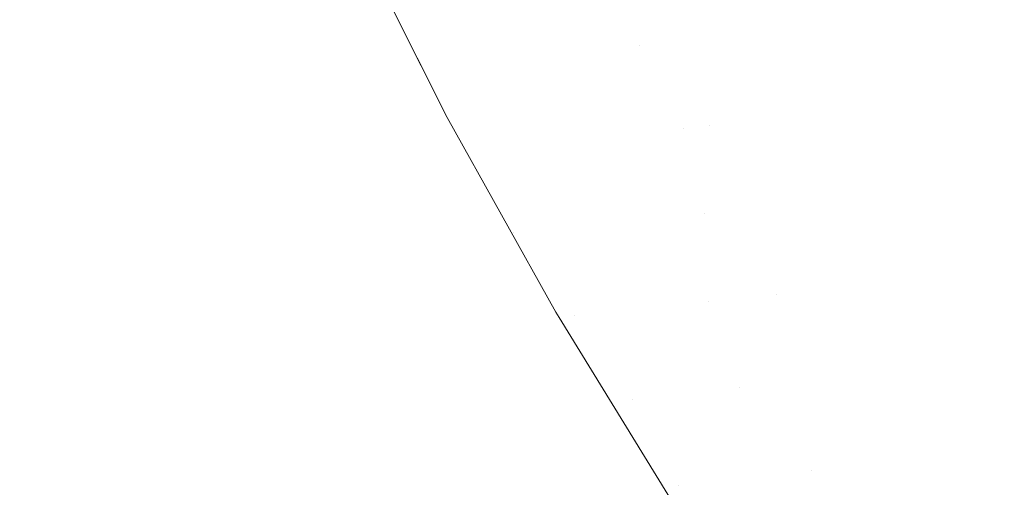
# Model space of a CAD drawing. Header units: centimetres. Extents: x -62 to 63, y 4 to 6.
# Tile 169 of 256: x -20.0045 to -19.9825, y 4.648 to 4.6585. Entities that reach past the tile are written whole.
import ezdxf

# ---------------------------------------------------------------- set-up
doc = ezdxf.new("R2010")
doc.units = ezdxf.units.CM
doc.header["$LTSCALE"] = 2.54
doc.layers.add('Lucido design-1', color=7, linetype='Continuous')

# ---------------------------------------------------------------- blocks, each defined once
blk = doc.blocks.new('Gruppo-4-1')
at = {"color": 7, "linetype": 'Continuous', "lineweight": 9}
blk.add_3dface([(-61.851453, 5.900212, -2276.22217), (-61.851453, 4.300212, -2276.22217), (62.978378, 4.300212, -2276.22217), (62.978378, 5.900212, -2276.22217)], dxfattribs=at)
for points, invisible_edges in [([(-19.983306, 4.660442, -2276.688833), (-19.982343, 4.660527, -2276.687674), (-19.980494, 4.656935, -2276.687674), (-19.981452, 4.656842, -2276.688833)], 15), ([(-19.983262, 4.656666, -2276.691158), (-19.984115, 4.656583, -2276.692323), (-19.98598, 4.660204, -2276.692323), (-19.985124, 4.66028, -2276.691158)], 15), ([(-19.985124, 4.66028, -2276.691158), (-19.984232, 4.660359, -2276.689995), (-19.982375, 4.656752, -2276.689995), (-19.983262, 4.656666, -2276.691158)], 15), ([(-19.981452, 4.656842, -2276.688833), (-19.982375, 4.656752, -2276.689995), (-19.984232, 4.660359, -2276.689995), (-19.983306, 4.660442, -2276.688833)], 15), ([(-19.988337, 4.659994, -2276.695821), (-19.987586, 4.660061, -2276.694654), (-19.985715, 4.656427, -2276.694654), (-19.986462, 4.656354, -2276.695821)], 15), ([(-19.984932, 4.656503, -2276.693488), (-19.985715, 4.656427, -2276.694654), (-19.987586, 4.660061, -2276.694654), (-19.9868, 4.660131, -2276.693488)], 15), ([(-19.9868, 4.660131, -2276.693488), (-19.98598, 4.660204, -2276.692323), (-19.984115, 4.656583, -2276.692323), (-19.984932, 4.656503, -2276.693488)], 15), ([(-19.990993, 4.659758, -2276.700485), (-19.99038, 4.659812, -2276.699319), (-19.988497, 4.656156, -2276.699319), (-19.989107, 4.656096, -2276.700485)], 15), ([(-19.987853, 4.656219, -2276.698154), (-19.988497, 4.656156, -2276.699319), (-19.99038, 4.659812, -2276.699319), (-19.989734, 4.65987, -2276.698154)], 15), ([(-19.989734, 4.65987, -2276.698154), (-19.989052, 4.659931, -2276.696987), (-19.987175, 4.656285, -2276.696987), (-19.987853, 4.656219, -2276.698154)], 15), ([(-19.986462, 4.656354, -2276.695821), (-19.987175, 4.656285, -2276.696987), (-19.989052, 4.659931, -2276.696987), (-19.988337, 4.659994, -2276.695821)], 15), ([(-19.992181, 4.657736, -2276.705134), (-19.993104, 4.65957, -2276.705134), (-19.992627, 4.659613, -2276.703974), (-19.991705, 4.65778, -2276.703974)], 15), ([(-19.991705, 4.65778, -2276.703974), (-19.992627, 4.659613, -2276.703974), (-19.992116, 4.659658, -2276.702812), (-19.991195, 4.657828, -2276.702812)], 15), ([(-19.991195, 4.657828, -2276.702812), (-19.992116, 4.659658, -2276.702812), (-19.991571, 4.659706, -2276.701649), (-19.990651, 4.657878, -2276.701649)], 15), ([(-19.990651, 4.657878, -2276.701649), (-19.991571, 4.659706, -2276.701649), (-19.990993, 4.659758, -2276.700485)], 11), ([(-19.990651, 4.657878, -2276.701649), (-19.990993, 4.659758, -2276.700485), (-19.989107, 4.656096, -2276.700485)], 11), ([(-19.99461, 4.65751, -2276.713185), (-19.995538, 4.659354, -2276.713185), (-19.995285, 4.659376, -2276.712043), (-19.994358, 4.657533, -2276.712043)], 15), ([(-19.994358, 4.657533, -2276.712043), (-19.995285, 4.659376, -2276.712043), (-19.995002, 4.659401, -2276.710899), (-19.994075, 4.657559, -2276.710899)], 15), ([(-19.994075, 4.657559, -2276.710899), (-19.995002, 4.659401, -2276.710899), (-19.994687, 4.659429, -2276.709751), (-19.993761, 4.657589, -2276.709751)], 15), ([(-19.993761, 4.657589, -2276.709751), (-19.994687, 4.659429, -2276.709751), (-19.99434, 4.65946, -2276.7086), (-19.993414, 4.657621, -2276.7086)], 15), ([(-19.993414, 4.657621, -2276.7086), (-19.99434, 4.65946, -2276.7086), (-19.993961, 4.659494, -2276.707447), (-19.993036, 4.657656, -2276.707447)], 15), ([(-19.993036, 4.657656, -2276.707447), (-19.993961, 4.659494, -2276.707447), (-19.993549, 4.659531, -2276.706291), (-19.992625, 4.657695, -2276.706291)], 15), ([(-19.992625, 4.657695, -2276.706291), (-19.993549, 4.659531, -2276.706291), (-19.993104, 4.65957, -2276.705134), (-19.992181, 4.657736, -2276.705134)], 15), ([(-19.995868, 4.655438, -2276.932839), (-19.996089, 4.655416, -2276.933702), (-19.998003, 4.659134, -2276.933702), (-19.997782, 4.659154, -2276.932839)], 15), ([(-19.997782, 4.659154, -2276.932839), (-19.997579, 4.659172, -2276.931982), (-19.995666, 4.655457, -2276.931982), (-19.995868, 4.655438, -2276.932839)], 15), ([(-19.995482, 4.655475, -2276.931131), (-19.995666, 4.655457, -2276.931982), (-19.997579, 4.659172, -2276.931982), (-19.997394, 4.659188, -2276.931131)], 15), ([(-19.997394, 4.659188, -2276.931131), (-19.997228, 4.659203, -2276.930287), (-19.995316, 4.655491, -2276.930287), (-19.995482, 4.655475, -2276.931131)], 15), ([(-19.995168, 4.655506, -2276.929448), (-19.995316, 4.655491, -2276.930287), (-19.997228, 4.659203, -2276.930287), (-19.997079, 4.659217, -2276.929448)], 15), ([(-19.997079, 4.659217, -2276.929448), (-19.996947, 4.659228, -2276.928615), (-19.995036, 4.655519, -2276.928615), (-19.995168, 4.655506, -2276.929448)], 15), ([(-19.994922, 4.65553, -2276.927788), (-19.995036, 4.655519, -2276.928615), (-19.996947, 4.659228, -2276.928615), (-19.996832, 4.659238, -2276.927788)], 15), ([(-19.996832, 4.659238, -2276.927788), (-19.996733, 4.659247, -2276.926967), (-19.994824, 4.655539, -2276.926967), (-19.994922, 4.65553, -2276.927788)], 15), ([(-19.994742, 4.655547, -2276.926152), (-19.994824, 4.655539, -2276.926967), (-19.996733, 4.659247, -2276.926967), (-19.996651, 4.659255, -2276.926152)], 15), ([(-19.996651, 4.659255, -2276.926152), (-19.996584, 4.659261, -2276.925344), (-19.994675, 4.655554, -2276.925344), (-19.994742, 4.655547, -2276.926152)], 15), ([(-19.994624, 4.655559, -2276.924541), (-19.994675, 4.655554, -2276.925344), (-19.996584, 4.659261, -2276.925344), (-19.996533, 4.659265, -2276.924541)], 15), ([(-19.996533, 4.659265, -2276.924541), (-19.996497, 4.659268, -2276.923745), (-19.994588, 4.655562, -2276.923745), (-19.994624, 4.655559, -2276.924541)], 15), ([(-19.994567, 4.655564, -2276.922954), (-19.994588, 4.655562, -2276.923745), (-19.996497, 4.659268, -2276.923745), (-19.996475, 4.65927, -2276.922954)], 15), ([(-19.996475, 4.65927, -2276.922954), (-19.99645, 4.65928, -2276.92217), (-19.994942, 4.656281, -2276.92217)], 9), ([(-19.994942, 4.656281, -2276.92217), (-19.994567, 4.655564, -2276.922954), (-19.996475, 4.65927, -2276.922954)], 11), ([(-19.995521, 4.657432, -2276.72217), (-19.99645, 4.65928, -2276.72217), (-19.996454, 4.659272, -2276.721063), (-19.995524, 4.657424, -2276.721063)], 14), ([(-19.995524, 4.657424, -2276.721063), (-19.996454, 4.659272, -2276.721063), (-19.996412, 4.659276, -2276.71995), (-19.995482, 4.657428, -2276.71995)], 15), ([(-19.994942, 4.656281, -2276.92217), (-19.99645, 4.65928, -2276.92217), (-19.99645, 4.65928, -2276.72217), (-19.995521, 4.657432, -2276.72217)], 10), ([(-19.995482, 4.657428, -2276.71995), (-19.996412, 4.659276, -2276.71995), (-19.99634, 4.659282, -2276.718833), (-19.995411, 4.657435, -2276.718833)], 15), ([(-19.995411, 4.657435, -2276.718833), (-19.99634, 4.659282, -2276.718833), (-19.99624, 4.659291, -2276.717712), (-19.99531, 4.657444, -2276.717712)], 15), ([(-19.99531, 4.657444, -2276.717712), (-19.99624, 4.659291, -2276.717712), (-19.996109, 4.659303, -2276.716586), (-19.99518, 4.657457, -2276.716586)], 15), ([(-19.99518, 4.657457, -2276.716586), (-19.996109, 4.659303, -2276.716586), (-19.995949, 4.659317, -2276.715456), (-19.99502, 4.657471, -2276.715456)], 15), ([(-19.99502, 4.657471, -2276.715456), (-19.995949, 4.659317, -2276.715456), (-19.995759, 4.659334, -2276.714322), (-19.99483, 4.657489, -2276.714322)], 15), ([(-19.99483, 4.657489, -2276.714322), (-19.995759, 4.659334, -2276.714322), (-19.995538, 4.659354, -2276.713185), (-19.99461, 4.65751, -2276.713185)], 15), ([(-19.998191, 4.655211, -2276.939901), (-19.998576, 4.655174, -2276.940809), (-20.000501, 4.658912, -2276.940809), (-20.000114, 4.658946, -2276.939901)], 15), ([(-20.000114, 4.658946, -2276.939901), (-19.99975, 4.658979, -2276.938998), (-19.997828, 4.655247, -2276.938998), (-19.998191, 4.655211, -2276.939901)], 15), ([(-19.997487, 4.65528, -2276.938101), (-19.997828, 4.655247, -2276.938998), (-19.99975, 4.658979, -2276.938998), (-19.999407, 4.659009, -2276.938101)], 15), ([(-19.999407, 4.659009, -2276.938101), (-19.999086, 4.659038, -2276.93721), (-19.997167, 4.655311, -2276.93721), (-19.997487, 4.65528, -2276.938101)], 15), ([(-19.996867, 4.65534, -2276.936324), (-19.997167, 4.655311, -2276.93721), (-19.999086, 4.659038, -2276.93721), (-19.998785, 4.659065, -2276.936324)], 15), ([(-19.998785, 4.659065, -2276.936324), (-19.998505, 4.65909, -2276.935444), (-19.996588, 4.655368, -2276.935444), (-19.996867, 4.65534, -2276.936324)], 15), ([(-19.996329, 4.655393, -2276.93457), (-19.996588, 4.655368, -2276.935444), (-19.998505, 4.65909, -2276.935444), (-19.998244, 4.659113, -2276.93457)], 15), ([(-19.998244, 4.659113, -2276.93457), (-19.998003, 4.659134, -2276.933702), (-19.996089, 4.655416, -2276.933702), (-19.996329, 4.655393, -2276.93457)], 15), ([(-20.000844, 4.654953, -2276.945427), (-20.001369, 4.654902, -2276.946366), (-20.003306, 4.658663, -2276.946366), (-20.002778, 4.658709, -2276.945427)], 15), ([(-20.002778, 4.658709, -2276.945427), (-20.002275, 4.658754, -2276.944493), (-20.000343, 4.655002, -2276.944493), (-20.000844, 4.654953, -2276.945427)], 15), ([(-19.999866, 4.655048, -2276.943564), (-20.000343, 4.655002, -2276.944493), (-20.002275, 4.658754, -2276.944493), (-20.001796, 4.658797, -2276.943564)], 15), ([(-20.001796, 4.658797, -2276.943564), (-20.001341, 4.658837, -2276.942641), (-19.999413, 4.655092, -2276.942641), (-19.999866, 4.655048, -2276.943564)], 15), ([(-19.998983, 4.655134, -2276.941722), (-19.999413, 4.655092, -2276.942641), (-20.001341, 4.658837, -2276.942641), (-20.000909, 4.658876, -2276.941722)], 15), ([(-20.000909, 4.658876, -2276.941722), (-20.000501, 4.658912, -2276.940809), (-19.998576, 4.655174, -2276.940809), (-19.998983, 4.655134, -2276.941722)], 15), ([(-20.003098, 4.654733, -2276.949212), (-20.003726, 4.654672, -2276.95017), (-20.005673, 4.658452, -2276.95017), (-20.005042, 4.658508, -2276.949212)], 15), ([(-20.005042, 4.658508, -2276.949212), (-20.004437, 4.658562, -2276.948259), (-20.002496, 4.654792, -2276.948259), (-20.003098, 4.654733, -2276.949212)], 15), ([(-20.00192, 4.654848, -2276.94731), (-20.002496, 4.654792, -2276.948259), (-20.004437, 4.658562, -2276.948259), (-20.003859, 4.658613, -2276.94731)], 15), ([(-20.003859, 4.658613, -2276.94731), (-20.003306, 4.658663, -2276.946366), (-20.001369, 4.654902, -2276.946366), (-20.00192, 4.654848, -2276.94731)], 15), ([(-20.004381, 4.654608, -2276.951132), (-20.005064, 4.654542, -2276.952099), (-20.007016, 4.658333, -2276.952099), (-20.00633, 4.658393, -2276.951132)], 15), ([(-20.00633, 4.658393, -2276.951132), (-20.005673, 4.658452, -2276.95017), (-20.003726, 4.654672, -2276.95017), (-20.004381, 4.654608, -2276.951132)], 15), ([(-19.991195, 4.657828, -2276.702812), (-19.990226, 4.655987, -2276.702812), (-19.990734, 4.655938, -2276.703974), (-19.991705, 4.65778, -2276.703974)], 15), ([(-19.990651, 4.657878, -2276.701649), (-19.989683, 4.65604, -2276.701649), (-19.990226, 4.655987, -2276.702812), (-19.991195, 4.657828, -2276.702812)], 15), ([(-19.989107, 4.656096, -2276.700485), (-19.989683, 4.65604, -2276.701649), (-19.990651, 4.657878, -2276.701649)], 11), ([(-19.993414, 4.657621, -2276.7086), (-19.992441, 4.655772, -2276.7086), (-19.992786, 4.655738, -2276.709751), (-19.993761, 4.657589, -2276.709751)], 15), ([(-19.993036, 4.657656, -2276.707447), (-19.992063, 4.655808, -2276.707447), (-19.992441, 4.655772, -2276.7086), (-19.993414, 4.657621, -2276.7086)], 15), ([(-19.992625, 4.657695, -2276.706291), (-19.991653, 4.655848, -2276.706291), (-19.992063, 4.655808, -2276.707447), (-19.993036, 4.657656, -2276.707447)], 15), ([(-19.992181, 4.657736, -2276.705134), (-19.99121, 4.655891, -2276.705134), (-19.991653, 4.655848, -2276.706291), (-19.992625, 4.657695, -2276.706291)], 15), ([(-19.991705, 4.65778, -2276.703974), (-19.990734, 4.655938, -2276.703974), (-19.99121, 4.655891, -2276.705134), (-19.992181, 4.657736, -2276.705134)], 15), ([(-19.994942, 4.656281, -2276.72217), (-19.995521, 4.657432, -2276.72217), (-19.995524, 4.657424, -2276.721063)], 10), ([(-19.995482, 4.657428, -2276.71995), (-19.994504, 4.655571, -2276.71995), (-19.994546, 4.655567, -2276.721063), (-19.995524, 4.657424, -2276.721063)], 15), ([(-19.995524, 4.657424, -2276.721063), (-19.994546, 4.655567, -2276.721063), (-19.994942, 4.656281, -2276.72217)], 11), ([(-19.995521, 4.657432, -2276.72217), (-19.994942, 4.656281, -2276.72217), (-19.994942, 4.656281, -2276.92217)], 10), ([(-19.995411, 4.657435, -2276.718833), (-19.994432, 4.655578, -2276.718833), (-19.994504, 4.655571, -2276.71995), (-19.995482, 4.657428, -2276.71995)], 15), ([(-19.99531, 4.657444, -2276.717712), (-19.994332, 4.655587, -2276.717712), (-19.994432, 4.655578, -2276.718833), (-19.995411, 4.657435, -2276.718833)], 15), ([(-19.99518, 4.657457, -2276.716586), (-19.994203, 4.6556, -2276.716586), (-19.994332, 4.655587, -2276.717712), (-19.99531, 4.657444, -2276.717712)], 15), ([(-19.99502, 4.657471, -2276.715456), (-19.994043, 4.655616, -2276.715456), (-19.994203, 4.6556, -2276.716586), (-19.99518, 4.657457, -2276.716586)], 15), ([(-19.99483, 4.657489, -2276.714322), (-19.993853, 4.655634, -2276.714322), (-19.994043, 4.655616, -2276.715456), (-19.99502, 4.657471, -2276.715456)], 15), ([(-19.99461, 4.65751, -2276.713185), (-19.993633, 4.655655, -2276.713185), (-19.993853, 4.655634, -2276.714322), (-19.99483, 4.657489, -2276.714322)], 15), ([(-19.994358, 4.657533, -2276.712043), (-19.993382, 4.65568, -2276.712043), (-19.993633, 4.655655, -2276.713185), (-19.99461, 4.65751, -2276.713185)], 15), ([(-19.994075, 4.657559, -2276.710899), (-19.9931, 4.655707, -2276.710899), (-19.993382, 4.65568, -2276.712043), (-19.994358, 4.657533, -2276.712043)], 15), ([(-19.993761, 4.657589, -2276.709751), (-19.992786, 4.655738, -2276.709751), (-19.9931, 4.655707, -2276.710899), (-19.994075, 4.657559, -2276.710899)], 15), ([(-19.983262, 4.656666, -2276.691158), (-19.982375, 4.656752, -2276.689995), (-19.980325, 4.653106, -2276.689995), (-19.981208, 4.653012, -2276.691158)], 15), ([(-19.984932, 4.656503, -2276.693488), (-19.984115, 4.656583, -2276.692323), (-19.982057, 4.652922, -2276.692323), (-19.98287, 4.652836, -2276.693488)], 15), ([(-19.981208, 4.653012, -2276.691158), (-19.982057, 4.652922, -2276.692323), (-19.984115, 4.656583, -2276.692323), (-19.983262, 4.656666, -2276.691158)], 15), ([(-19.984393, 4.652674, -2276.695821), (-19.985103, 4.652599, -2276.696987), (-19.987175, 4.656285, -2276.696987), (-19.986462, 4.656354, -2276.695821)], 15), ([(-19.986462, 4.656354, -2276.695821), (-19.985715, 4.656427, -2276.694654), (-19.983649, 4.652753, -2276.694654), (-19.984393, 4.652674, -2276.695821)], 15), ([(-19.98287, 4.652836, -2276.693488), (-19.983649, 4.652753, -2276.694654), (-19.985715, 4.656427, -2276.694654), (-19.984932, 4.656503, -2276.693488)], 15), ([(-19.992461, 4.651818, -2276.922954), (-19.994567, 4.655564, -2276.922954), (-19.994942, 4.656281, -2276.92217), (-19.992522, 4.651936, -2276.92217)], 11), ([(-19.994942, 4.656281, -2276.92217), (-19.994942, 4.656281, -2276.72217), (-19.992522, 4.651936, -2276.72217), (-19.992522, 4.651936, -2276.92217)], 5), ([(-19.992522, 4.651936, -2276.72217), (-19.994942, 4.656281, -2276.72217), (-19.994546, 4.655567, -2276.721063), (-19.99244, 4.651821, -2276.721063)], 14), ([(-19.987026, 4.652395, -2276.700485), (-19.987599, 4.652334, -2276.701649), (-19.989683, 4.65604, -2276.701649), (-19.989107, 4.656096, -2276.700485)], 15), ([(-19.989107, 4.656096, -2276.700485), (-19.988497, 4.656156, -2276.699319), (-19.986419, 4.652459, -2276.699319), (-19.987026, 4.652395, -2276.700485)], 15), ([(-19.985778, 4.652527, -2276.698154), (-19.986419, 4.652459, -2276.699319), (-19.988497, 4.656156, -2276.699319), (-19.987853, 4.656219, -2276.698154)], 15), ([(-19.987853, 4.656219, -2276.698154), (-19.987175, 4.656285, -2276.696987), (-19.985103, 4.652599, -2276.696987), (-19.985778, 4.652527, -2276.698154)], 15), ([(-19.991041, 4.653951, -2276.707447), (-19.992063, 4.655808, -2276.707447), (-19.991653, 4.655848, -2276.706291), (-19.990631, 4.653992, -2276.706291)], 15), ([(-19.990631, 4.653992, -2276.706291), (-19.991653, 4.655848, -2276.706291), (-19.99121, 4.655891, -2276.705134), (-19.99019, 4.654037, -2276.705134)], 15), ([(-19.99019, 4.654037, -2276.705134), (-19.99121, 4.655891, -2276.705134), (-19.990734, 4.655938, -2276.703974), (-19.989715, 4.654085, -2276.703974)], 15), ([(-19.989715, 4.654085, -2276.703974), (-19.990734, 4.655938, -2276.703974), (-19.990226, 4.655987, -2276.702812), (-19.989207, 4.654137, -2276.702812)], 15), ([(-19.989207, 4.654137, -2276.702812), (-19.990226, 4.655987, -2276.702812), (-19.989683, 4.65604, -2276.701649)], 11), ([(-19.989207, 4.654137, -2276.702812), (-19.989683, 4.65604, -2276.701649), (-19.987599, 4.652334, -2276.701649)], 11), ([(-19.993016, 4.65375, -2276.715456), (-19.994043, 4.655616, -2276.715456), (-19.993853, 4.655634, -2276.714322), (-19.992827, 4.653769, -2276.714322)], 15), ([(-19.992827, 4.653769, -2276.714322), (-19.993853, 4.655634, -2276.714322), (-19.993633, 4.655655, -2276.713185), (-19.992607, 4.653791, -2276.713185)], 15), ([(-19.992607, 4.653791, -2276.713185), (-19.993633, 4.655655, -2276.713185), (-19.993382, 4.65568, -2276.712043), (-19.992357, 4.653817, -2276.712043)], 15), ([(-19.992357, 4.653817, -2276.712043), (-19.993382, 4.65568, -2276.712043), (-19.9931, 4.655707, -2276.710899), (-19.992075, 4.653845, -2276.710899)], 15), ([(-19.992075, 4.653845, -2276.710899), (-19.9931, 4.655707, -2276.710899), (-19.992786, 4.655738, -2276.709751), (-19.991762, 4.653877, -2276.709751)], 15), ([(-19.991762, 4.653877, -2276.709751), (-19.992786, 4.655738, -2276.709751), (-19.992441, 4.655772, -2276.7086), (-19.991417, 4.653912, -2276.7086)], 15), ([(-19.991417, 4.653912, -2276.7086), (-19.992441, 4.655772, -2276.7086), (-19.992063, 4.655808, -2276.707447), (-19.991041, 4.653951, -2276.707447)], 15), ([(-19.996329, 4.655393, -2276.93457), (-19.996089, 4.655416, -2276.933702), (-19.993975, 4.651658, -2276.933702), (-19.994214, 4.651632, -2276.93457)], 15), ([(-19.993756, 4.651681, -2276.932839), (-19.993975, 4.651658, -2276.933702), (-19.996089, 4.655416, -2276.933702), (-19.995868, 4.655438, -2276.932839)], 15), ([(-19.995868, 4.655438, -2276.932839), (-19.995666, 4.655457, -2276.931982), (-19.993555, 4.651702, -2276.931982), (-19.993756, 4.651681, -2276.932839)], 15), ([(-19.993372, 4.651722, -2276.931131), (-19.993555, 4.651702, -2276.931982), (-19.995666, 4.655457, -2276.931982), (-19.995482, 4.655475, -2276.931131)], 15), ([(-19.995482, 4.655475, -2276.931131), (-19.995316, 4.655491, -2276.930287), (-19.993206, 4.651739, -2276.930287), (-19.993372, 4.651722, -2276.931131)], 15), ([(-19.993059, 4.651755, -2276.929448), (-19.993206, 4.651739, -2276.930287), (-19.995316, 4.655491, -2276.930287), (-19.995168, 4.655506, -2276.929448)], 15), ([(-19.995168, 4.655506, -2276.929448), (-19.995036, 4.655519, -2276.928615), (-19.992928, 4.651769, -2276.928615), (-19.993059, 4.651755, -2276.929448)], 15), ([(-19.992814, 4.651781, -2276.927788), (-19.992928, 4.651769, -2276.928615), (-19.995036, 4.655519, -2276.928615), (-19.994922, 4.65553, -2276.927788)], 15), ([(-19.994922, 4.65553, -2276.927788), (-19.994824, 4.655539, -2276.926967), (-19.992716, 4.651791, -2276.926967), (-19.992814, 4.651781, -2276.927788)], 15), ([(-19.992635, 4.6518, -2276.926152), (-19.992716, 4.651791, -2276.926967), (-19.994824, 4.655539, -2276.926967), (-19.994742, 4.655547, -2276.926152)], 15), ([(-19.994742, 4.655547, -2276.926152), (-19.994675, 4.655554, -2276.925344), (-19.992569, 4.651807, -2276.925344), (-19.992635, 4.6518, -2276.926152)], 15), ([(-19.992518, 4.651812, -2276.924541), (-19.992569, 4.651807, -2276.925344), (-19.994675, 4.655554, -2276.925344), (-19.994624, 4.655559, -2276.924541)], 15), ([(-19.994624, 4.655559, -2276.924541), (-19.994588, 4.655562, -2276.923745), (-19.992482, 4.651816, -2276.923745), (-19.992518, 4.651812, -2276.924541)], 15), ([(-19.992461, 4.651818, -2276.922954), (-19.992482, 4.651816, -2276.923745), (-19.994588, 4.655562, -2276.923745), (-19.994567, 4.655564, -2276.922954)], 15), ([(-19.994546, 4.655567, -2276.721063), (-19.994504, 4.655571, -2276.71995), (-19.993476, 4.653703, -2276.71995)], 11), ([(-19.993476, 4.653703, -2276.71995), (-19.99244, 4.651821, -2276.721063), (-19.994546, 4.655567, -2276.721063)], 11), ([(-19.993476, 4.653703, -2276.71995), (-19.994504, 4.655571, -2276.71995), (-19.994432, 4.655578, -2276.718833), (-19.993405, 4.65371, -2276.718833)], 15), ([(-19.993405, 4.65371, -2276.718833), (-19.994432, 4.655578, -2276.718833), (-19.994332, 4.655587, -2276.717712), (-19.993305, 4.65372, -2276.717712)], 15), ([(-19.993305, 4.65372, -2276.717712), (-19.994332, 4.655587, -2276.717712), (-19.994203, 4.6556, -2276.716586), (-19.993175, 4.653733, -2276.716586)], 15), ([(-19.993175, 4.653733, -2276.716586), (-19.994203, 4.6556, -2276.716586), (-19.994043, 4.655616, -2276.715456), (-19.993016, 4.65375, -2276.715456)], 15), ([(-19.996068, 4.651436, -2276.939901), (-19.996451, 4.651395, -2276.940809), (-19.998576, 4.655174, -2276.940809), (-19.998191, 4.655211, -2276.939901)], 15), ([(-19.998191, 4.655211, -2276.939901), (-19.997828, 4.655247, -2276.938998), (-19.995707, 4.651474, -2276.938998), (-19.996068, 4.651436, -2276.939901)], 15), ([(-19.995367, 4.65151, -2276.938101), (-19.995707, 4.651474, -2276.938998), (-19.997828, 4.655247, -2276.938998), (-19.997487, 4.65528, -2276.938101)], 15), ([(-19.997487, 4.65528, -2276.938101), (-19.997167, 4.655311, -2276.93721), (-19.995048, 4.651544, -2276.93721), (-19.995367, 4.65151, -2276.938101)], 15), ([(-19.99475, 4.651575, -2276.936324), (-19.995048, 4.651544, -2276.93721), (-19.997167, 4.655311, -2276.93721), (-19.996867, 4.65534, -2276.936324)], 15), ([(-19.996867, 4.65534, -2276.936324), (-19.996588, 4.655368, -2276.935444), (-19.994472, 4.651605, -2276.935444), (-19.99475, 4.651575, -2276.936324)], 15), ([(-19.994214, 4.651632, -2276.93457), (-19.994472, 4.651605, -2276.935444), (-19.996588, 4.655368, -2276.935444), (-19.996329, 4.655393, -2276.93457)], 15), ([(-20.000844, 4.654953, -2276.945427), (-20.000343, 4.655002, -2276.944493), (-19.99821, 4.651208, -2276.944493), (-19.998709, 4.651156, -2276.945427)], 15), ([(-19.997735, 4.651259, -2276.943564), (-19.99821, 4.651208, -2276.944493), (-20.000343, 4.655002, -2276.944493), (-19.999866, 4.655048, -2276.943564)], 15), ([(-19.999866, 4.655048, -2276.943564), (-19.999413, 4.655092, -2276.942641), (-19.997284, 4.651307, -2276.942641), (-19.997735, 4.651259, -2276.943564)], 15), ([(-19.996856, 4.651352, -2276.941722), (-19.997284, 4.651307, -2276.942641), (-19.999413, 4.655092, -2276.942641), (-19.998983, 4.655134, -2276.941722)], 15), ([(-19.998983, 4.655134, -2276.941722), (-19.998576, 4.655174, -2276.940809), (-19.996451, 4.651395, -2276.940809), (-19.996856, 4.651352, -2276.941722)], 15), ([(-20.003098, 4.654733, -2276.949212), (-20.002496, 4.654792, -2276.948259), (-20.000353, 4.650981, -2276.948259), (-20.000952, 4.650918, -2276.949212)], 15), ([(-19.99978, 4.651042, -2276.94731), (-20.000353, 4.650981, -2276.948259), (-20.002496, 4.654792, -2276.948259), (-20.00192, 4.654848, -2276.94731)], 15), ([(-20.00192, 4.654848, -2276.94731), (-20.001369, 4.654902, -2276.946366), (-19.999232, 4.6511, -2276.946366), (-19.99978, 4.651042, -2276.94731)], 15), ([(-19.998709, 4.651156, -2276.945427), (-19.999232, 4.6511, -2276.946366), (-20.001369, 4.654902, -2276.946366), (-20.000844, 4.654953, -2276.945427)], 15), ([(-20.005774, 4.654473, -2276.953069), (-20.005064, 4.654542, -2276.952099), (-20.002909, 4.65071, -2276.952099), (-20.003616, 4.650635, -2276.953069)], 15), ([(-20.00223, 4.650782, -2276.951132), (-20.002909, 4.65071, -2276.952099), (-20.005064, 4.654542, -2276.952099), (-20.004381, 4.654608, -2276.951132)], 15), ([(-20.004381, 4.654608, -2276.951132), (-20.003726, 4.654672, -2276.95017), (-20.001578, 4.650851, -2276.95017), (-20.00223, 4.650782, -2276.951132)], 15), ([(-20.000952, 4.650918, -2276.949212), (-20.001578, 4.650851, -2276.95017), (-20.003726, 4.654672, -2276.95017), (-20.003098, 4.654733, -2276.949212)], 15), ([(-20.007279, 4.654326, -2276.955022), (-20.006512, 4.654401, -2276.954044), (-20.004351, 4.650557, -2276.954044), (-20.005114, 4.650476, -2276.955022)], 15), ([(-20.003616, 4.650635, -2276.953069), (-20.004351, 4.650557, -2276.954044), (-20.006512, 4.654401, -2276.954044), (-20.005774, 4.654473, -2276.953069)], 15), ([(-19.989207, 4.654137, -2276.702812), (-19.988139, 4.652277, -2276.702812), (-19.988646, 4.652223, -2276.703974), (-19.989715, 4.654085, -2276.703974)], 15), ([(-19.987599, 4.652334, -2276.701649), (-19.988139, 4.652277, -2276.702812), (-19.989207, 4.654137, -2276.702812)], 11), ([(-19.991762, 4.653877, -2276.709751), (-19.990688, 4.652006, -2276.709751), (-19.991, 4.651973, -2276.710899), (-19.992075, 4.653845, -2276.710899)], 15), ([(-19.991417, 4.653912, -2276.7086), (-19.990344, 4.652043, -2276.7086), (-19.990688, 4.652006, -2276.709751), (-19.991762, 4.653877, -2276.709751)], 15), ([(-19.991041, 4.653951, -2276.707447), (-19.989968, 4.652083, -2276.707447), (-19.990344, 4.652043, -2276.7086), (-19.991417, 4.653912, -2276.7086)], 15), ([(-19.990631, 4.653992, -2276.706291), (-19.98956, 4.652126, -2276.706291), (-19.989968, 4.652083, -2276.707447), (-19.991041, 4.653951, -2276.707447)], 15), ([(-19.99019, 4.654037, -2276.705134), (-19.989119, 4.652173, -2276.705134), (-19.98956, 4.652126, -2276.706291), (-19.990631, 4.653992, -2276.706291)], 15), ([(-19.989715, 4.654085, -2276.703974), (-19.988646, 4.652223, -2276.703974), (-19.989119, 4.652173, -2276.705134), (-19.99019, 4.654037, -2276.705134)], 15), ([(-19.993405, 4.65371, -2276.718833), (-19.992327, 4.651833, -2276.718833), (-19.992398, 4.651825, -2276.71995), (-19.993476, 4.653703, -2276.71995)], 15), ([(-19.993476, 4.653703, -2276.71995), (-19.992398, 4.651825, -2276.71995), (-19.99244, 4.651821, -2276.721063)], 11), ([(-19.993305, 4.65372, -2276.717712), (-19.992227, 4.651843, -2276.717712), (-19.992327, 4.651833, -2276.718833), (-19.993405, 4.65371, -2276.718833)], 15), ([(-19.993175, 4.653733, -2276.716586), (-19.992098, 4.651857, -2276.716586), (-19.992227, 4.651843, -2276.717712), (-19.993305, 4.65372, -2276.717712)], 15), ([(-19.993016, 4.65375, -2276.715456), (-19.991939, 4.651874, -2276.715456), (-19.992098, 4.651857, -2276.716586), (-19.993175, 4.653733, -2276.716586)], 15), ([(-19.992827, 4.653769, -2276.714322), (-19.99175, 4.651894, -2276.714322), (-19.991939, 4.651874, -2276.715456), (-19.993016, 4.65375, -2276.715456)], 15), ([(-19.992607, 4.653791, -2276.713185), (-19.991531, 4.651917, -2276.713185), (-19.99175, 4.651894, -2276.714322), (-19.992827, 4.653769, -2276.714322)], 15), ([(-19.992357, 4.653817, -2276.712043), (-19.991281, 4.651943, -2276.712043), (-19.991531, 4.651917, -2276.713185), (-19.992607, 4.653791, -2276.713185)], 15), ([(-19.992075, 4.653845, -2276.710899), (-19.991, 4.651973, -2276.710899), (-19.991281, 4.651943, -2276.712043), (-19.992357, 4.653817, -2276.712043)], 15), ([(-19.980607, 4.64913, -2276.693488), (-19.981382, 4.649041, -2276.694654), (-19.983649, 4.652753, -2276.694654), (-19.98287, 4.652836, -2276.693488)], 15), ([(-19.98287, 4.652836, -2276.693488), (-19.982057, 4.652922, -2276.692323), (-19.979798, 4.649223, -2276.692323), (-19.980607, 4.64913, -2276.693488)], 15), ([(-19.985778, 4.652527, -2276.698154), (-19.985103, 4.652599, -2276.696987), (-19.982828, 4.648875, -2276.696987), (-19.9835, 4.648798, -2276.698154)], 15), ([(-19.982122, 4.648956, -2276.695821), (-19.982828, 4.648875, -2276.696987), (-19.985103, 4.652599, -2276.696987), (-19.984393, 4.652674, -2276.695821)], 15), ([(-19.984393, 4.652674, -2276.695821), (-19.983649, 4.652753, -2276.694654), (-19.981382, 4.649041, -2276.694654), (-19.982122, 4.648956, -2276.695821)], 15), ([(-19.984742, 4.648655, -2276.700485), (-19.985312, 4.648589, -2276.701649), (-19.987599, 4.652334, -2276.701649), (-19.987026, 4.652395, -2276.700485)], 15), ([(-19.987026, 4.652395, -2276.700485), (-19.986419, 4.652459, -2276.699319), (-19.984138, 4.648724, -2276.699319), (-19.984742, 4.648655, -2276.700485)], 15), ([(-19.9835, 4.648798, -2276.698154), (-19.984138, 4.648724, -2276.699319), (-19.986419, 4.652459, -2276.699319), (-19.985778, 4.652527, -2276.698154)], 15), ([(-19.988845, 4.650205, -2276.707447), (-19.989968, 4.652083, -2276.707447), (-19.98956, 4.652126, -2276.706291), (-19.988437, 4.65025, -2276.706291)], 15), ([(-19.988437, 4.65025, -2276.706291), (-19.98956, 4.652126, -2276.706291), (-19.989119, 4.652173, -2276.705134)], 11), ([(-19.989119, 4.652173, -2276.705134), (-19.988646, 4.652223, -2276.703974), (-19.986353, 4.64847, -2276.703974), (-19.986825, 4.648415, -2276.705134)], 15), ([(-19.988437, 4.65025, -2276.706291), (-19.989119, 4.652173, -2276.705134), (-19.986825, 4.648415, -2276.705134)], 11), ([(-19.98585, 4.648528, -2276.702812), (-19.986353, 4.64847, -2276.703974), (-19.988646, 4.652223, -2276.703974), (-19.988139, 4.652277, -2276.702812)], 15), ([(-19.988139, 4.652277, -2276.702812), (-19.987599, 4.652334, -2276.701649), (-19.985312, 4.648589, -2276.701649), (-19.98585, 4.648528, -2276.702812)], 15), ([(-19.992522, 4.651936, -2276.92217), (-19.992451, 4.651821, -2276.92217), (-19.992461, 4.651818, -2276.922954)], 10), ([(-19.992451, 4.651821, -2276.92217), (-19.992522, 4.651936, -2276.92217), (-19.992522, 4.651936, -2276.72217), (-19.992451, 4.651821, -2276.72217)], 10), ([(-19.99244, 4.651821, -2276.721063), (-19.992451, 4.651821, -2276.72217), (-19.992522, 4.651936, -2276.72217)], 9), ([(-19.990622, 4.650009, -2276.714322), (-19.99175, 4.651894, -2276.714322), (-19.991531, 4.651917, -2276.713185), (-19.990404, 4.650033, -2276.713185)], 15), ([(-19.990404, 4.650033, -2276.713185), (-19.991531, 4.651917, -2276.713185), (-19.991281, 4.651943, -2276.712043), (-19.990154, 4.650061, -2276.712043)], 15), ([(-19.990154, 4.650061, -2276.712043), (-19.991281, 4.651943, -2276.712043), (-19.991, 4.651973, -2276.710899), (-19.989874, 4.650092, -2276.710899)], 15), ([(-19.989874, 4.650092, -2276.710899), (-19.991, 4.651973, -2276.710899), (-19.990688, 4.652006, -2276.709751), (-19.989563, 4.650126, -2276.709751)], 15), ([(-19.989563, 4.650126, -2276.709751), (-19.990688, 4.652006, -2276.709751), (-19.990344, 4.652043, -2276.7086), (-19.98922, 4.650164, -2276.7086)], 15), ([(-19.98922, 4.650164, -2276.7086), (-19.990344, 4.652043, -2276.7086), (-19.989968, 4.652083, -2276.707447), (-19.988845, 4.650205, -2276.707447)], 15), ([(-19.991438, 4.647885, -2276.932839), (-19.991656, 4.64786, -2276.933702), (-19.993975, 4.651658, -2276.933702), (-19.993756, 4.651681, -2276.932839)], 15), ([(-19.993756, 4.651681, -2276.932839), (-19.993555, 4.651702, -2276.931982), (-19.991237, 4.647908, -2276.931982), (-19.991438, 4.647885, -2276.932839)], 15), ([(-19.991055, 4.647929, -2276.931131), (-19.991237, 4.647908, -2276.931982), (-19.993555, 4.651702, -2276.931982), (-19.993372, 4.651722, -2276.931131)], 15), ([(-19.993372, 4.651722, -2276.931131), (-19.993206, 4.651739, -2276.930287), (-19.990891, 4.647948, -2276.930287), (-19.991055, 4.647929, -2276.931131)], 15), ([(-19.990744, 4.647965, -2276.929448), (-19.990891, 4.647948, -2276.930287), (-19.993206, 4.651739, -2276.930287), (-19.993059, 4.651755, -2276.929448)], 15), ([(-19.993059, 4.651755, -2276.929448), (-19.992928, 4.651769, -2276.928615), (-19.990614, 4.64798, -2276.928615), (-19.990744, 4.647965, -2276.929448)], 15), ([(-19.990501, 4.647993, -2276.927788), (-19.990614, 4.64798, -2276.928615), (-19.992928, 4.651769, -2276.928615), (-19.992814, 4.651781, -2276.927788)], 15), ([(-19.992814, 4.651781, -2276.927788), (-19.992716, 4.651791, -2276.926967), (-19.990404, 4.648004, -2276.926967), (-19.990501, 4.647993, -2276.927788)], 15), ([(-19.990322, 4.648013, -2276.926152), (-19.990404, 4.648004, -2276.926967), (-19.992716, 4.651791, -2276.926967), (-19.992635, 4.6518, -2276.926152)], 15), ([(-19.992635, 4.6518, -2276.926152), (-19.992569, 4.651807, -2276.925344), (-19.990257, 4.648021, -2276.925344), (-19.990322, 4.648013, -2276.926152)], 15), ([(-19.990206, 4.648027, -2276.924541), (-19.990257, 4.648021, -2276.925344), (-19.992569, 4.651807, -2276.925344), (-19.992518, 4.651812, -2276.924541)], 15), ([(-19.992518, 4.651812, -2276.924541), (-19.992482, 4.651816, -2276.923745), (-19.99017, 4.648031, -2276.923745), (-19.990206, 4.648027, -2276.924541)], 15), ([(-19.990149, 4.648033, -2276.922954), (-19.99017, 4.648031, -2276.923745), (-19.992482, 4.651816, -2276.923745), (-19.992461, 4.651818, -2276.922954)], 15), ([(-19.992461, 4.651818, -2276.922954), (-19.992451, 4.651821, -2276.92217), (-19.989759, 4.647435, -2276.92217), (-19.990149, 4.648033, -2276.922954)], 13), ([(-19.992451, 4.651821, -2276.72217), (-19.989759, 4.647435, -2276.72217), (-19.989759, 4.647435, -2276.92217), (-19.992451, 4.651821, -2276.92217)], 10), ([(-19.990128, 4.648036, -2276.721063), (-19.989759, 4.647435, -2276.72217), (-19.992451, 4.651821, -2276.72217), (-19.99244, 4.651821, -2276.721063)], 13), ([(-19.99244, 4.651821, -2276.721063), (-19.992398, 4.651825, -2276.71995), (-19.990086, 4.648041, -2276.71995), (-19.990128, 4.648036, -2276.721063)], 15), ([(-19.990016, 4.648049, -2276.718833), (-19.990086, 4.648041, -2276.71995), (-19.992398, 4.651825, -2276.71995), (-19.992327, 4.651833, -2276.718833)], 15), ([(-19.992327, 4.651833, -2276.718833), (-19.992227, 4.651843, -2276.717712), (-19.989917, 4.64806, -2276.717712), (-19.990016, 4.648049, -2276.718833)], 15), ([(-19.989788, 4.648075, -2276.716586), (-19.989917, 4.64806, -2276.717712), (-19.992227, 4.651843, -2276.717712), (-19.992098, 4.651857, -2276.716586)], 15), ([(-19.992098, 4.651857, -2276.716586), (-19.991939, 4.651874, -2276.715456), (-19.990811, 4.649988, -2276.715456)], 11), ([(-19.990811, 4.649988, -2276.715456), (-19.989788, 4.648075, -2276.716586), (-19.992098, 4.651857, -2276.716586)], 11), ([(-19.990811, 4.649988, -2276.715456), (-19.991939, 4.651874, -2276.715456), (-19.99175, 4.651894, -2276.714322), (-19.990622, 4.650009, -2276.714322)], 15), ([(-19.996068, 4.651436, -2276.939901), (-19.995707, 4.651474, -2276.938998), (-19.993379, 4.647662, -2276.938998), (-19.993738, 4.647621, -2276.939901)], 15), ([(-19.993041, 4.647701, -2276.938101), (-19.993379, 4.647662, -2276.938998), (-19.995707, 4.651474, -2276.938998), (-19.995367, 4.65151, -2276.938101)], 15), ([(-19.995367, 4.65151, -2276.938101), (-19.995048, 4.651544, -2276.93721), (-19.992724, 4.647737, -2276.93721), (-19.993041, 4.647701, -2276.938101)], 15), ([(-19.992427, 4.647771, -2276.936324), (-19.992724, 4.647737, -2276.93721), (-19.995048, 4.651544, -2276.93721), (-19.99475, 4.651575, -2276.936324)], 15), ([(-19.99475, 4.651575, -2276.936324), (-19.994472, 4.651605, -2276.935444), (-19.992151, 4.647803, -2276.935444), (-19.992427, 4.647771, -2276.936324)], 15), ([(-19.991894, 4.647833, -2276.93457), (-19.992151, 4.647803, -2276.935444), (-19.994472, 4.651605, -2276.935444), (-19.994214, 4.651632, -2276.93457)], 15), ([(-19.994214, 4.651632, -2276.93457), (-19.993975, 4.651658, -2276.933702), (-19.991656, 4.64786, -2276.933702), (-19.991894, 4.647833, -2276.93457)], 15), ([(-19.995397, 4.64743, -2276.943564), (-19.995869, 4.647376, -2276.944493), (-19.99821, 4.651208, -2276.944493), (-19.997735, 4.651259, -2276.943564)], 15), ([(-19.997735, 4.651259, -2276.943564), (-19.997284, 4.651307, -2276.942641), (-19.994948, 4.647482, -2276.942641), (-19.995397, 4.64743, -2276.943564)], 15), ([(-19.994522, 4.647531, -2276.941722), (-19.994948, 4.647482, -2276.942641), (-19.997284, 4.651307, -2276.942641), (-19.996856, 4.651352, -2276.941722)], 15), ([(-19.996856, 4.651352, -2276.941722), (-19.996451, 4.651395, -2276.940809), (-19.994119, 4.647577, -2276.940809), (-19.994522, 4.647531, -2276.941722)], 15), ([(-19.993738, 4.647621, -2276.939901), (-19.994119, 4.647577, -2276.940809), (-19.996451, 4.651395, -2276.940809), (-19.996068, 4.651436, -2276.939901)], 15), ([(-19.997431, 4.647196, -2276.94731), (-19.998002, 4.647131, -2276.948259), (-20.000353, 4.650981, -2276.948259), (-19.99978, 4.651042, -2276.94731)], 15), ([(-19.99978, 4.651042, -2276.94731), (-19.999232, 4.6511, -2276.946366), (-19.996886, 4.647259, -2276.946366), (-19.997431, 4.647196, -2276.94731)], 15), ([(-19.996365, 4.647319, -2276.945427), (-19.996886, 4.647259, -2276.946366), (-19.999232, 4.6511, -2276.946366), (-19.998709, 4.651156, -2276.945427)], 15), ([(-19.998709, 4.651156, -2276.945427), (-19.99821, 4.651208, -2276.944493), (-19.995869, 4.647376, -2276.944493), (-19.996365, 4.647319, -2276.945427)], 15), ([(-20.00223, 4.650782, -2276.951132), (-20.001578, 4.650851, -2276.95017), (-19.99922, 4.646991, -2276.95017), (-19.999869, 4.646916, -2276.951132)], 15), ([(-19.998598, 4.647062, -2276.949212), (-19.99922, 4.646991, -2276.95017), (-20.001578, 4.650851, -2276.95017), (-20.000952, 4.650918, -2276.949212)], 15), ([(-20.000952, 4.650918, -2276.949212), (-20.000353, 4.650981, -2276.948259), (-19.998002, 4.647131, -2276.948259), (-19.998598, 4.647062, -2276.949212)], 15), ([(-20.001248, 4.646757, -2276.953069), (-20.001979, 4.646673, -2276.954044), (-20.004351, 4.650557, -2276.954044), (-20.003616, 4.650635, -2276.953069)], 15), ([(-20.003616, 4.650635, -2276.953069), (-20.002909, 4.65071, -2276.952099), (-20.000545, 4.646838, -2276.952099), (-20.001248, 4.646757, -2276.953069)], 15), ([(-19.999869, 4.646916, -2276.951132), (-20.000545, 4.646838, -2276.952099), (-20.002909, 4.65071, -2276.952099), (-20.00223, 4.650782, -2276.951132)], 15), ([(-20.006728, 4.650305, -2276.95699), (-20.005906, 4.650392, -2276.956004), (-20.003527, 4.646495, -2276.956004), (-20.004344, 4.646401, -2276.95699)], 15), ([(-20.002738, 4.646586, -2276.955022), (-20.003527, 4.646495, -2276.956004), (-20.005906, 4.650392, -2276.956004), (-20.005114, 4.650476, -2276.955022)], 15), ([(-20.005114, 4.650476, -2276.955022), (-20.004351, 4.650557, -2276.954044), (-20.001979, 4.646673, -2276.954044), (-20.002738, 4.646586, -2276.955022)], 15), ([(-20.004344, 4.646401, -2276.95699), (-20.005192, 4.646304, -2276.957979), (-20.00758, 4.650214, -2276.957979), (-20.006728, 4.650305, -2276.95699)], 15), ([(-19.98922, 4.650164, -2276.7086), (-19.988043, 4.648275, -2276.7086), (-19.988385, 4.648236, -2276.709751), (-19.989563, 4.650126, -2276.709751)], 15), ([(-19.988845, 4.650205, -2276.707447), (-19.987669, 4.648318, -2276.707447), (-19.988043, 4.648275, -2276.7086), (-19.98922, 4.650164, -2276.7086)], 15), ([(-19.988437, 4.65025, -2276.706291), (-19.987263, 4.648365, -2276.706291), (-19.987669, 4.648318, -2276.707447), (-19.988845, 4.650205, -2276.707447)], 15), ([(-19.986825, 4.648415, -2276.705134), (-19.987263, 4.648365, -2276.706291), (-19.988437, 4.65025, -2276.706291)], 11), ([(-19.990622, 4.650009, -2276.714322), (-19.989442, 4.648115, -2276.714322), (-19.98963, 4.648093, -2276.715456), (-19.990811, 4.649988, -2276.715456)], 15), ([(-19.990811, 4.649988, -2276.715456), (-19.98963, 4.648093, -2276.715456), (-19.989788, 4.648075, -2276.716586)], 11), ([(-19.990404, 4.650033, -2276.713185), (-19.989224, 4.64814, -2276.713185), (-19.989442, 4.648115, -2276.714322), (-19.990622, 4.650009, -2276.714322)], 15), ([(-19.990154, 4.650061, -2276.712043), (-19.988976, 4.648168, -2276.712043), (-19.989224, 4.64814, -2276.713185), (-19.990404, 4.650033, -2276.713185)], 15), ([(-19.989874, 4.650092, -2276.710899), (-19.988696, 4.6482, -2276.710899), (-19.988976, 4.648168, -2276.712043), (-19.990154, 4.650061, -2276.712043)], 15), ([(-19.989563, 4.650126, -2276.709751), (-19.988385, 4.648236, -2276.709751), (-19.988696, 4.6482, -2276.710899), (-19.989874, 4.650092, -2276.710899)], 15), ([(-19.9835, 4.648798, -2276.698154), (-19.982828, 4.648875, -2276.696987), (-19.980345, 4.645114, -2276.696987), (-19.981013, 4.645032, -2276.698154)], 15), ([(-19.979643, 4.645201, -2276.695821), (-19.980345, 4.645114, -2276.696987), (-19.982828, 4.648875, -2276.696987), (-19.982122, 4.648956, -2276.695821)], 15), ([(-19.982248, 4.644878, -2276.700485), (-19.982815, 4.644808, -2276.701649), (-19.985312, 4.648589, -2276.701649), (-19.984742, 4.648655, -2276.700485)], 15), ([(-19.984742, 4.648655, -2276.700485), (-19.984138, 4.648724, -2276.699319), (-19.981647, 4.644953, -2276.699319), (-19.982248, 4.644878, -2276.700485)], 15), ([(-19.981013, 4.645032, -2276.698154), (-19.981647, 4.644953, -2276.699319), (-19.984138, 4.648724, -2276.699319), (-19.9835, 4.648798, -2276.698154)], 15), ([(-19.984319, 4.644621, -2276.705134), (-19.984755, 4.644567, -2276.706291), (-19.987263, 4.648365, -2276.706291), (-19.986825, 4.648415, -2276.705134)], 15), ([(-19.986825, 4.648415, -2276.705134), (-19.986353, 4.64847, -2276.703974), (-19.98385, 4.644679, -2276.703974), (-19.984319, 4.644621, -2276.705134)], 15), ([(-19.983349, 4.644742, -2276.702812), (-19.98385, 4.644679, -2276.703974), (-19.986353, 4.64847, -2276.703974), (-19.98585, 4.648528, -2276.702812)], 15), ([(-19.98585, 4.648528, -2276.702812), (-19.985312, 4.648589, -2276.701649), (-19.982815, 4.644808, -2276.701649), (-19.983349, 4.644742, -2276.702812)], 15), ([(-19.988976, 4.648168, -2276.712043), (-19.988696, 4.6482, -2276.710899), (-19.98618, 4.64439, -2276.710899), (-19.986458, 4.644356, -2276.712043)], 15), ([(-19.985871, 4.644429, -2276.709751), (-19.98618, 4.64439, -2276.710899), (-19.988696, 4.6482, -2276.710899), (-19.988385, 4.648236, -2276.709751)], 15), ([(-19.988385, 4.648236, -2276.709751), (-19.988043, 4.648275, -2276.7086), (-19.985531, 4.644471, -2276.7086), (-19.985871, 4.644429, -2276.709751)], 15), ([(-19.985159, 4.644517, -2276.707447), (-19.985531, 4.644471, -2276.7086), (-19.988043, 4.648275, -2276.7086), (-19.987669, 4.648318, -2276.707447)], 15), ([(-19.987669, 4.648318, -2276.707447), (-19.987263, 4.648365, -2276.706291), (-19.984755, 4.644567, -2276.706291), (-19.985159, 4.644517, -2276.707447)], 15), ([(-19.990128, 4.648036, -2276.721063), (-19.990086, 4.648041, -2276.71995), (-19.987562, 4.644219, -2276.71995), (-19.987604, 4.644214, -2276.721063)], 15), ([(-19.989759, 4.647435, -2276.72217), (-19.990128, 4.648036, -2276.721063), (-19.987604, 4.644214, -2276.721063)], 11), ([(-19.987492, 4.644228, -2276.718833), (-19.987562, 4.644219, -2276.71995), (-19.990086, 4.648041, -2276.71995), (-19.990016, 4.648049, -2276.718833)], 15), ([(-19.990016, 4.648049, -2276.718833), (-19.989917, 4.64806, -2276.717712), (-19.987394, 4.64424, -2276.717712), (-19.987492, 4.644228, -2276.718833)], 15), ([(-19.987266, 4.644256, -2276.716586), (-19.987394, 4.64424, -2276.717712), (-19.989917, 4.64806, -2276.717712), (-19.989788, 4.648075, -2276.716586)], 15), ([(-19.989788, 4.648075, -2276.716586), (-19.98963, 4.648093, -2276.715456), (-19.987109, 4.644275, -2276.715456), (-19.987266, 4.644256, -2276.716586)], 15), ([(-19.986922, 4.644298, -2276.714322), (-19.987109, 4.644275, -2276.715456), (-19.98963, 4.648093, -2276.715456), (-19.989442, 4.648115, -2276.714322)], 15), ([(-19.989442, 4.648115, -2276.714322), (-19.989224, 4.64814, -2276.713185), (-19.986705, 4.644325, -2276.713185), (-19.986922, 4.644298, -2276.714322)], 15), ([(-19.986458, 4.644356, -2276.712043), (-19.986705, 4.644325, -2276.713185), (-19.989224, 4.64814, -2276.713185), (-19.988976, 4.648168, -2276.712043)], 15)]:
    blk.add_3dface(points, dxfattribs=dict(at, invisible_edges=invisible_edges))
blk = doc.blocks.new('Gruppo-5-1')
at = {"color": 7}
blk.add_blockref('Gruppo-4-1', (0, 0), dxfattribs=at)

msp = doc.modelspace()

# ---------------------------------------------------------------- block references
at = {"layer": 'Lucido design-1', "color": 7}
msp.add_blockref('Gruppo-5-1', (0, 0), dxfattribs=at)

doc.saveas('drawing.dxf')
